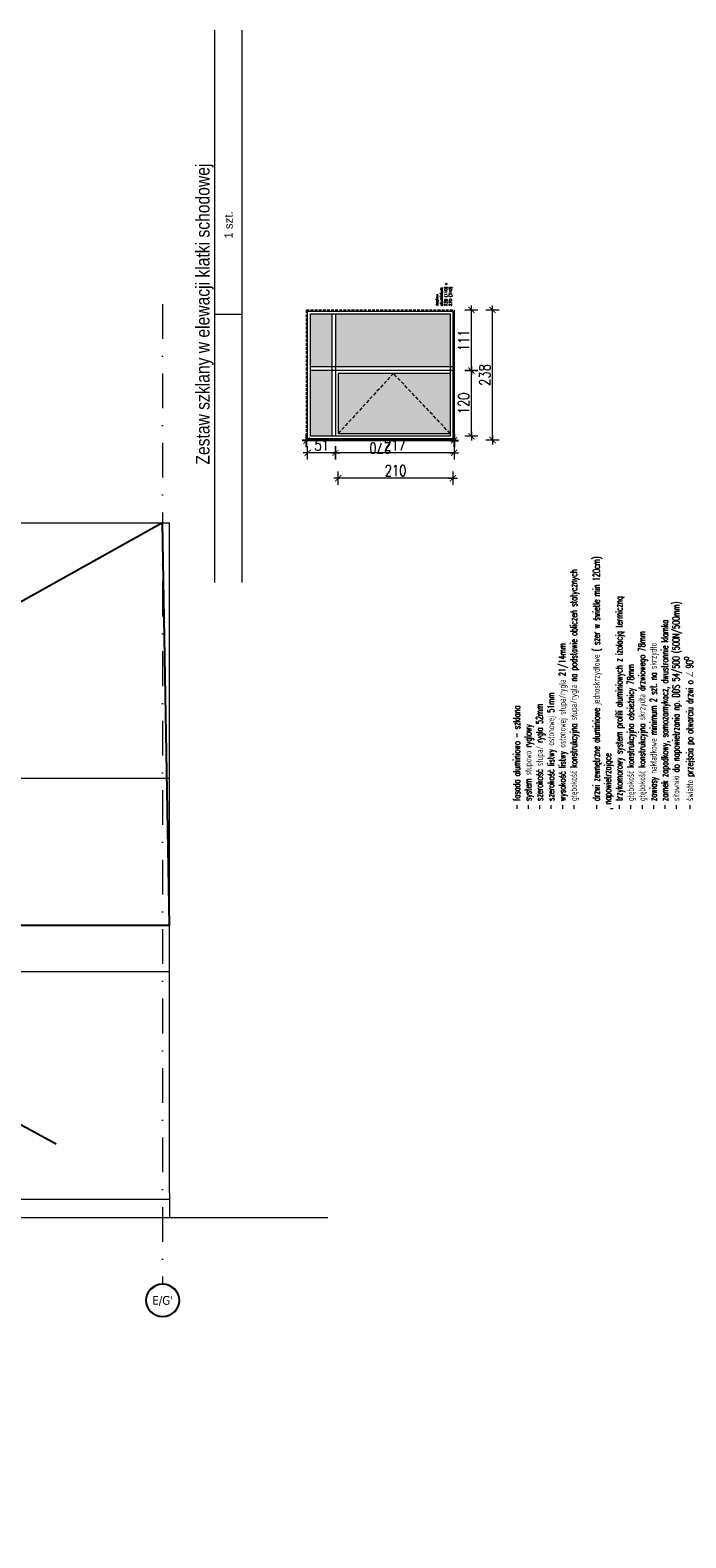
# Model space of a CAD drawing. Header units: millimetres. Extents: x -82287 to 177822, y -399756 to 0.
# Tile 106 of 228: x 54424 to 55624, y -203134 to -200375. Entities that reach past the tile are written whole.
import ezdxf
from ezdxf.enums import TextEntityAlignment as Align

# ---------------------------------------------------------------- set-up
doc = ezdxf.new("R2010")
doc.units = ezdxf.units.MM
doc.header["$MEASUREMENT"] = 0
for name, pattern in [('SUŁOSZOWA - PB 21 03$0$CACHE', [9.525, 6.35, -3.175]), ('SUŁOSZOWA - PB 21 03$0$CARKOVANA', [7.5, 5, -2.5]), ('SUŁOSZOWA - PB 21 03$0$DASHDOT', [25.4, 12.7, -6.35, 0, -6.35])]:
    doc.linetypes.add(name, pattern=pattern)
doc.layers.get('DEFPOINTS').update_dxf_attribs({"lineweight": 50})
doc.layers.add('FL_XREF', color=252, linetype='Continuous')
for name, color, linetype, lineweight in [('SUŁOSZOWA - PB 21 03$0$!! 0_Opis_pom', 251, 'Continuous', 0), ('SUŁOSZOWA - PB 21 03$0$!! 1_OPIS POM NOWE', 251, 'Continuous', 0), ('SUŁOSZOWA - PB 21 03$0$!! 1_projektowana elewacja', 251, 'Continuous', 0), ('SUŁOSZOWA - PB 21 03$0$0-osie-liniA', 251, 'SUŁOSZOWA - PB 21 03$0$DASHDOT', 0), ('SUŁOSZOWA - PB 21 03$0$0-osie-tx', 251, 'Continuous', 0), ('SUŁOSZOWA - PB 21 03$0$A_wymiarowanie n', 251, 'Continuous', 0), ('SUŁOSZOWA - PB 21 03$0$Hatch', 251, 'Continuous', 0), ('SUŁOSZOWA - PB 21 03$0$Istn-okna', 251, 'Continuous', 0), ('SUŁOSZOWA - PB 21 03$0$Opis', 251, 'Continuous', 0), ('SUŁOSZOWA - PB 21 03$0$Widok-cienka', 251, 'Continuous', 0)]:
    doc.layers.add(name, color=color, linetype=linetype, lineweight=lineweight)
doc.styles.add('SUŁOSZOWA - PB 21 03$0$1-100', font='arial.ttf', dxfattribs={"height": 20})
doc.styles.add('SUŁOSZOWA - PB 21 03$0$ARIAL', font='tahoma.ttf')
doc.styles.add('SUŁOSZOWA - PB 21 03$0$ROMANS', font='romans', dxfattribs={"width": 0.7, "height": 12.5})
doc.styles.add('SUŁOSZOWA - PB 21 03$0$SIMPLEX', font='simplex.shx', dxfattribs={"width": 0.77})
doc.styles.add('SUŁOSZOWA - PB 21 03$0$Standard', font='arial.ttf', dxfattribs={"height": 25})
doc.styles.add('SUŁOSZOWA - PB 21 03$0$TAHOMA', font='tahoma.ttf')
doc.styles.add('SUŁOSZOWA - PB 21 03$0$TXT', font='simplex.shx')
doc.dimstyles.new('SUŁOSZOWA - PB 21 03$0$OL PB 200', dxfattribs={"dimscale": 4, "dimtxt": 5, "dimasz": 0.2, "dimexe": 10, "dimexo": 10, "dimgap": 1, "dimtad": 1, "dimdec": 1, "dimrnd": 0.5, "dimzin": 9, "dimdsep": 46, "dimtxsty": 'SUŁOSZOWA - PB 21 03$0$SIMPLEX', "dimblk": 'SUŁOSZOWA - PB 21 03$0$thick_MSz', "dimcen": 0.1, "dimdle": 8, "dimse1": 1, "dimse2": 1, "dimclrd": 256, "dimclre": 256, "dimclrt": 3, "dimadec": 1, "dimazin": 2, "dimtfac": 1, "dimtdec": 1, "dimtix": 1, "dimtofl": 0, "dimtmove": 2, "dimatfit": 3, "dimldrblk": 'SUŁOSZOWA - PB 21 03$0$thick_MSz', "dimfxl": 10, "dimfxlon": 1, "dimtolj": 1, "dimlwd": -1, "dimlwe": -1, "dimarcsym": 0})

# ---------------------------------------------------------------- blocks, each defined once
blk = doc.blocks.new('*U116')
h = blk.add_hatch(color=256)
edge = h.paths.add_edge_path()
edge.add_arc((0, 0), 30.6, 0, 360)
edge = h.paths.add_edge_path(flags=17)
edge.add_arc((0, 0), 29.4, 0, 360)
for radius in [30.6, 29.4]:
    blk.add_circle((0, 0), radius)
at = {"style": 'SUŁOSZOWA - PB 21 03$0$TAHOMA', "flags": 8}
blk.add_attdef('ANSICHTSNUMMER', text='', height=16, dxfattribs=at).set_placement((0, 0), align=Align.MIDDLE_CENTER)
blk = doc.blocks.new('SUŁOSZOWA - PB 21 03$0$BLOK OSIE D-E PD')
at = {"layer": 'SUŁOSZOWA - PB 21 03$0$0-osie-liniA', "ltscale": 5}
blk.add_lwpolyline([(63392.6, -214526.3), (63392.6, -216318.8)], dxfattribs=at)
at = {"layer": 'SUŁOSZOWA - PB 21 03$0$0-osie-tx'}
ref = blk.add_blockref('*U116', (63392.6, -216349.4), dxfattribs=dict(at, rotation=180))
ref.add_attrib('ANSICHTSNUMMER', "E/G'", dxfattribs={"layer": '0', "height": 16, "style": 'SUŁOSZOWA - PB 21 03$0$TAHOMA', "flags": 8}).set_placement((63392.6, -216349.4), align=Align.MIDDLE_CENTER)
blk = doc.blocks.new('SUŁOSZOWA - PB 21 03$0$thick_MSz')
for p, q in [((-10, 0), (10, 0)), ((0, 15), (0, -15))]:
    blk.add_line(p, q)
at = {"const_width": 2, "elevation": 2}
blk.add_lwpolyline([(-7.1, -7.1), (7.1, 7.1)], dxfattribs=at)
blk = doc.blocks.new('*D1498')
at = {"layer": 'DEFPOINTS', "color": 0, "transparency": 16777216}
for p in [(54925.7, -201165.7), (55135.7, -201175.7), (54925.7, -201247.6)]:
    blk.add_point(p, dxfattribs=at)
at = {"layer": 'SUŁOSZOWA - PB 21 03$0$A_wymiarowanie n', "transparency": 16777216}
blk.add_line((55134.9, -201247.6), (54926.5, -201247.6), dxfattribs=at)
at = {"layer": 'SUŁOSZOWA - PB 21 03$0$A_wymiarowanie n', "transparency": 16777216, "xscale": 0.8, "yscale": 0.8, "zscale": 0.8, "rotation": 180}
blk.add_blockref('SUŁOSZOWA - PB 21 03$0$thick_MSz', (54925.7, -201247.6), dxfattribs=at)
at = {"layer": 'SUŁOSZOWA - PB 21 03$0$A_wymiarowanie n', "transparency": 16777216, "xscale": 0.8, "yscale": 0.8, "zscale": 0.8}
blk.add_blockref('SUŁOSZOWA - PB 21 03$0$thick_MSz', (55135.7, -201247.6), dxfattribs=at)
at = {"layer": 'SUŁOSZOWA - PB 21 03$0$A_wymiarowanie n', "color": 3, "transparency": 16777216, "insert": (55030.7, -201233.6), "char_height": 20, "attachment_point": 5, "style": 'SUŁOSZOWA - PB 21 03$0$SIMPLEX'}
blk.add_mtext('\\A1;210', dxfattribs=at)
blk = doc.blocks.new('*D1499')
at = {"layer": 'DEFPOINTS', "color": 0, "transparency": 16777216}
for p in [(55137.7, -200939.7), (55208.1, -200939.7), (55137.7, -201177.7)]:
    blk.add_point(p, dxfattribs=at)
at = {"layer": 'SUŁOSZOWA - PB 21 03$0$A_wymiarowanie n', "transparency": 16777216}
blk.add_line((55208.1, -201176.9), (55208.1, -200940.5), dxfattribs=at)
at = {"layer": 'SUŁOSZOWA - PB 21 03$0$A_wymiarowanie n', "transparency": 16777216, "xscale": 0.8, "yscale": 0.8, "zscale": 0.8}
for p, rotation in [((55208.1, -200939.7), 90), ((55208.1, -201177.7), 270)]:
    blk.add_blockref('SUŁOSZOWA - PB 21 03$0$thick_MSz', p, dxfattribs=dict(at, rotation=rotation))
at = {"layer": 'SUŁOSZOWA - PB 21 03$0$A_wymiarowanie n', "color": 3, "transparency": 16777216, "insert": (55194.1, -201058.7), "char_height": 20, "attachment_point": 5, "rotation": 90, "style": 'SUŁOSZOWA - PB 21 03$0$SIMPLEX'}
blk.add_mtext('\\A1;238', dxfattribs=at)
blk = doc.blocks.new('*D1500')
at = {"layer": 'DEFPOINTS', "color": 0, "transparency": 16777216}
for p in [(55137.7, -201050.7), (55169.4, -201050.7), (55130.7, -201170.7)]:
    blk.add_point(p, dxfattribs=at)
at = {"layer": 'SUŁOSZOWA - PB 21 03$0$A_wymiarowanie n', "transparency": 16777216}
blk.add_line((55169.4, -201169.9), (55169.4, -201051.5), dxfattribs=at)
at = {"layer": 'SUŁOSZOWA - PB 21 03$0$A_wymiarowanie n', "transparency": 16777216, "xscale": 0.8, "yscale": 0.8, "zscale": 0.8}
for p, rotation in [((55169.4, -201050.7), 90), ((55169.4, -201170.7), 270)]:
    blk.add_blockref('SUŁOSZOWA - PB 21 03$0$thick_MSz', p, dxfattribs=dict(at, rotation=rotation))
at = {"layer": 'SUŁOSZOWA - PB 21 03$0$A_wymiarowanie n', "color": 3, "transparency": 16777216, "insert": (55155.4, -201110.7), "char_height": 20, "attachment_point": 5, "rotation": 90, "style": 'SUŁOSZOWA - PB 21 03$0$SIMPLEX'}
blk.add_mtext('\\A1;120', dxfattribs=at)
blk = doc.blocks.new('*D1501')
at = {"layer": 'DEFPOINTS', "color": 0, "transparency": 16777216}
for p in [(55137.7, -200939.7), (55169.4, -200939.7), (55137.7, -201050.7)]:
    blk.add_point(p, dxfattribs=at)
at = {"layer": 'SUŁOSZOWA - PB 21 03$0$A_wymiarowanie n', "transparency": 16777216}
blk.add_line((55169.4, -201049.9), (55169.4, -200940.5), dxfattribs=at)
at = {"layer": 'SUŁOSZOWA - PB 21 03$0$A_wymiarowanie n', "transparency": 16777216, "xscale": 0.8, "yscale": 0.8, "zscale": 0.8}
for p, rotation in [((55169.4, -200939.7), 90), ((55169.4, -201050.7), 270)]:
    blk.add_blockref('SUŁOSZOWA - PB 21 03$0$thick_MSz', p, dxfattribs=dict(at, rotation=rotation))
at = {"layer": 'SUŁOSZOWA - PB 21 03$0$A_wymiarowanie n', "color": 3, "transparency": 16777216, "insert": (55155.4, -200995.2), "char_height": 20, "attachment_point": 5, "rotation": 90, "style": 'SUŁOSZOWA - PB 21 03$0$SIMPLEX'}
blk.add_mtext('\\A1;111', dxfattribs=at)
blk = doc.blocks.new('*D1502')
at = {"layer": 'DEFPOINTS', "color": 0, "transparency": 16777216}
for p in [(54920.7, -201170.7), (55137.7, -201177.7), (54920.7, -201201.1)]:
    blk.add_point(p, dxfattribs=at)
at = {"layer": 'SUŁOSZOWA - PB 21 03$0$A_wymiarowanie n', "transparency": 16777216}
blk.add_line((55136.9, -201201.1), (54921.5, -201201.1), dxfattribs=at)
at = {"layer": 'SUŁOSZOWA - PB 21 03$0$A_wymiarowanie n', "transparency": 16777216, "xscale": 0.8, "yscale": 0.8, "zscale": 0.8, "rotation": 180}
blk.add_blockref('SUŁOSZOWA - PB 21 03$0$thick_MSz', (54920.7, -201201.1), dxfattribs=at)
at = {"layer": 'SUŁOSZOWA - PB 21 03$0$A_wymiarowanie n', "transparency": 16777216, "xscale": 0.8, "yscale": 0.8, "zscale": 0.8}
blk.add_blockref('SUŁOSZOWA - PB 21 03$0$thick_MSz', (55137.7, -201201.1), dxfattribs=at)
at = {"layer": 'SUŁOSZOWA - PB 21 03$0$A_wymiarowanie n', "color": 3, "transparency": 16777216, "insert": (55029.2, -201187.1), "char_height": 20, "attachment_point": 5, "style": 'SUŁOSZOWA - PB 21 03$0$SIMPLEX'}
blk.add_mtext('\\A1;217', dxfattribs=at)
blk = doc.blocks.new('*D1503')
at = {"layer": 'DEFPOINTS', "color": 0, "transparency": 16777216}
for p in [(54869.7, -201170.7), (54920.7, -201170.7), (54869.7, -201201.1)]:
    blk.add_point(p, dxfattribs=at)
at = {"layer": 'SUŁOSZOWA - PB 21 03$0$A_wymiarowanie n', "transparency": 16777216}
blk.add_line((54919.9, -201201.1), (54870.5, -201201.1), dxfattribs=at)
at = {"layer": 'SUŁOSZOWA - PB 21 03$0$A_wymiarowanie n', "transparency": 16777216, "xscale": 0.8, "yscale": 0.8, "zscale": 0.8, "rotation": 180}
blk.add_blockref('SUŁOSZOWA - PB 21 03$0$thick_MSz', (54869.7, -201201.1), dxfattribs=at)
at = {"layer": 'SUŁOSZOWA - PB 21 03$0$A_wymiarowanie n', "transparency": 16777216, "xscale": 0.8, "yscale": 0.8, "zscale": 0.8}
blk.add_blockref('SUŁOSZOWA - PB 21 03$0$thick_MSz', (54920.7, -201201.1), dxfattribs=at)
at = {"layer": 'SUŁOSZOWA - PB 21 03$0$A_wymiarowanie n', "color": 3, "transparency": 16777216, "insert": (54895.2, -201187.1), "char_height": 20, "attachment_point": 5, "style": 'SUŁOSZOWA - PB 21 03$0$SIMPLEX'}
blk.add_mtext('\\A1;51', dxfattribs=at)
blk = doc.blocks.new('SUŁOSZOWA - PB 21 03$0$ZESTAW - WEJSCIE D')
at = {"layer": 'SUŁOSZOWA - PB 21 03$0$Hatch', "true_color": 0x575757}
h = blk.add_hatch(dxfattribs=at)
h.set_pattern_fill('DOTS', color=251, angle=360)
h.set_pattern_definition([(360, (-84672.9002, 253406.4277), (0.79375, 1.5875), [0, -1.5875])])
h.paths.add_polyline_path([(-2678.2, 25889), (-2775.2, 25889), (-2775.2, 25679), (-2678.2, 25679)])
h.paths.add_polyline_path([(-2678.2, 25935), (-2775.2, 25935), (-2775.2, 25896), (-2678.2, 25896)])
h.paths.add_polyline_path([(-2782.2, 25935), (-2902.2, 25935), (-2902.2, 25896), (-2782.2, 25896)])
h.paths.add_polyline_path([(-2787.2, 25884), (-2897.2, 25884), (-2787.2, 25783)], flags=17)
h.paths.add_polyline_path([(-2897.2, 25884), (-2897.2, 25679), (-2787.2, 25783)])
h.paths.add_polyline_path([(-2787.2, 25783), (-2897.2, 25679), (-2787.2, 25679)], flags=17)
at = {"layer": 'SUŁOSZOWA - PB 21 03$0$Hatch', "color": 251, "linetype": 'SUŁOSZOWA - PB 21 03$0$CACHE', "true_color": 0x575757}
blk.add_lwpolyline([(-2897.2, 25679), (-2787.2, 25783), (-2897.2, 25884)], dxfattribs=at)
at = {"layer": 'SUŁOSZOWA - PB 21 03$0$Istn-okna', "linetype": 'SUŁOSZOWA - PB 21 03$0$CARKOVANA', "lineweight": 5}
blk.add_lwpolyline([(-2671.2, 25672), (-2909.2, 25672), (-2909.2, 25942), (-2671.2, 25942)], close=True, dxfattribs=at)
at = {"layer": 'SUŁOSZOWA - PB 21 03$0$Istn-okna'}
for points in [[(-2673.2, 25674), (-2907.2, 25674), (-2907.2, 25940), (-2673.2, 25940)], [(-2678.2, 25679), (-2902.2, 25679), (-2902.2, 25935), (-2678.2, 25935)]]:
    blk.add_lwpolyline(points, close=True, dxfattribs=at)
for points in [[(-2782.2, 25672), (-2782.2, 25935)], [(-2775.2, 25672), (-2775.2, 25935)], [(-2678.2, 25896), (-2902.2, 25896)], [(-2678.2, 25889), (-2902.2, 25889)], [(-2787.2, 25679), (-2787.2, 25884), (-2897.2, 25884), (-2897.2, 25679)], [(-2671.2, 25672), (-2909.2, 25672)]]:
    blk.add_lwpolyline(points, dxfattribs=at)
blk = doc.blocks.new('*D1509')
at = {"transparency": 16777216}
blk.add_line((55136.9, -201178.6), (54868.5, -201178.6), dxfattribs=at)
at = {"layer": 'DEFPOINTS', "color": 0, "transparency": 16777216}
for p in [(54867.7, -201177.7), (54867.7, -201178.6), (55137.7, -201177.7)]:
    blk.add_point(p, dxfattribs=at)
at = {"transparency": 16777216, "xscale": 0.8, "yscale": 0.8, "zscale": 0.8, "rotation": 180}
blk.add_blockref('SUŁOSZOWA - PB 21 03$0$thick_MSz', (54867.7, -201178.6), dxfattribs=at)
at = {"transparency": 16777216, "xscale": 0.8, "yscale": 0.8, "zscale": 0.8}
blk.add_blockref('SUŁOSZOWA - PB 21 03$0$thick_MSz', (55137.7, -201178.6), dxfattribs=at)
at = {"color": 3, "transparency": 16777216, "insert": (55002.7, -201192.6), "char_height": 20, "attachment_point": 5, "rotation": 180, "style": 'SUŁOSZOWA - PB 21 03$0$SIMPLEX'}
blk.add_mtext('\\A1;270', dxfattribs=at)
blk = doc.blocks.new('SUŁOSZOWA - PB 21 03')
blk.add_lwpolyline([(48680.55868, -203186.49365), (54330.72045, -200943.81398), (54330.72045, -203186.49365), (48680.55868, -200943.81398), (48680.55868, -202065.15381), (54616.71142, -202065.15381), (54604.21504, -201328.98368), (52054.21504, -202752.02325), (52111.21504, -201215.49928), (54409.58552, -202465.49928)])
at = {"layer": 'SUŁOSZOWA - PB 21 03$0$!! 1_projektowana elewacja'}
for points in [[(52090.71142, -201328.98368), (54616.71142, -201328.98368)], [(54616.71142, -202555.49928), (54616.71142, -201328.98368)], [(52010.71142, -201796.49928), (54616.71142, -201796.49928)], [(52010.71142, -202150.49928), (54616.71142, -202150.49928)], [(52010.71142, -202566.74539), (54616.71142, -202566.74539)], [(54616.71142, -202555.49928), (54616.71142, -202600.49928)], [(54129.00795, -202600.49928), (54906.55019, -202600.49928)]]:
    blk.add_lwpolyline(points, dxfattribs=at)
at = {"layer": 'SUŁOSZOWA - PB 21 03$0$Widok-cienka'}
for points in [[(54700.03528, -201438.47476), (54700.03528, -200427.76718)], [(54750.03528, -201438.47476), (54750.03528, -200427.76718)], [(54700.03528, -200947.33044), (54750.03528, -200947.33044)]]:
    blk.add_lwpolyline(points, dxfattribs=at)
blk.add_blockref('SUŁOSZOWA - PB 21 03$0$BLOK OSIE D-E PD', (-8788.3523, 13597.42301))
at = {"rotation": 90}
blk.add_blockref('SUŁOSZOWA - PB 21 03$0$ZESTAW - WEJSCIE D', (80809.6837, -198268.5883), dxfattribs=at)
at = {"ltscale": 0.7, "rotation": 90}
for s, insert, char_height, width, attachment_point, style in [('\\A1;1 szt. ', (54725.03528, -200784.26892), 15, 241.6241531, 5, 'SUŁOSZOWA - PB 21 03$0$Standard'), ('\\A1;\\pxql;- fasada aluminiowo - szklana \\P- system słupowo ryglowy \\P- szerokość słupa/ rygla 52mm\\P- szerokość listwy osłonowej 51mm\\P- wysokość listwy osłonowej słupa/rygla 21/14mm\\P- głębokość konstrukcyjna słupa/rygla na podstawie obliczeń statycznych\\P\\P- drzwi zewnętrzne aluminiowe jednoskrzydłowe ( szer w świetle min 120cm)\\P, napowietrzające\\P- trzykomorowy system profili aluminiowych z izolacją termiczną \\P- głębokość konstrukcyjna ościeżnicy 78mm\\P- głębokość konstrukcyjna skrzydła drzwiowego 78mm{\\C1;\\P}- zawiasy nakładkowe minimum 2 szt. na skrzydło\\P- zamek zapadkowy, samozamykacz, dwustronnie klamka\\P- siłowniki do napowietrzania np. DDS 54/500 (500N/500mm)\\P- światło przejścia po otwarciu drzwi o ∠ 90{\\H0.7x;\\S0^ ;}  \\P900 mm skrzydło czynne (1810 mm całość) x 2451mm\\P\\P- drzwi zewnętrzne aluminiowe jednoskrzydłowe, napowietrzające  \\P- światło przejścia po otwarciu drzwi o ∠ 90{\\H0.7x;\\S0^ ;} 1273 mm x 2451mm\\P- powierzchnia napowietrzania dla wszystkich drzwi 10,68m{\\H0.7x;\\S2^ ;}\\P\\P- szkło zespolone, dwukomorowe  np. 10 mm    spełniające wymagania PN-EN 1279-1:2006 i PN-EN 1279-5:2011 o  Ug= 0,6 W/m²k\\P\\P- współczynnik przenikania ciepła dla całej konstrukcji Ucw <  0,9 W/m²k\\P- kolor ślusarki RAL 7016 Mat,\\P- obwodowo uszczelnienie z konstrukcją budynku za pomocą systemowego fartucha epdm GF300', (55246.07653, -201854.00552), 12.5, 874.1947394, 1, 'SUŁOSZOWA - PB 21 03$0$ROMANS')]:
    blk.add_mtext(s, dxfattribs=dict(at, insert=insert, char_height=char_height, width=width, attachment_point=attachment_point, style=style))
at = {"insert": (55103.59657, -200932.41319), "char_height": 5, "attachment_point": 1, "rotation": 90, "style": 'SUŁOSZOWA - PB 21 03$0$TXT'}
blk.add_mtext_dynamic_manual_height_columns('zestaw aluminium 238 (110) x 270 (210)', width=52.6299153, gutter_width=75, heights=[0], dxfattribs=at)
at = {"layer": 'SUŁOSZOWA - PB 21 03$0$!! 0_Opis_pom', "ltscale": 0.7, "style": 'SUŁOSZOWA - PB 21 03$0$ARIAL'}
for tag, p in [('B0,19', (52679.2094, -194257.55204)), ('B2,14', (73874.0461, -194402.0887)), ('B1,21', (60405.50261, -194427.18207)), ('B2,11', (73069.01144, -194438.89383)), ('B2,12', (73342.49259, -194413.89249)), ('B0,15', (51514.15008, -194461.8073)), ('A1,1', (58808.06672, -194460.94161)), ('A1,16', (59129.54925, -194448.08429)), ('B1/17', (59524.53699, -194450.37428)), ('B1,19', (59914.81903, -194448.15658)), ('1,22', (60947.33929, -194456.1144)), ('1,23', (61575.22173, -194450.37428)), ('B2,16', (75195.07765, -194441.83446)), ('B2,19.1', (76701.67035, -194466.03695)), ('B3,7', (87459.81312, -194465.07097)), ('B3,3', (88235.73906, -194465.79732)), ('B0,18', (52071.43815, -194478.40179)), ('B1,18', (59715.51745, -194473.87108)), ('B1,20', (60198.53687, -194490.17374)), ('B2,10', (72728.63362, -194489.37283)), ('B2,15', (74566.38885, -194487.81114)), ('B2,17', (75506.7465, -194471.3759)), ('B3,6', (86826.65132, -194483.15512)), ('B3,8', (90006.66539, -194478.47972)), ('A0,6', (49094.40602, -194505.72387)), ('A0,4', (49692.81919, -194517.93289)), ('B0,22', (54187.56644, -194519.04308)), ('A1,6', (58565.96262, -194514.50753)), ('B1,1', (61908.24378, -194515.48656)), ('A2,5', (72452.45009, -194505.90583)), ('B2,13', (73649.91716, -194500.01242)), ('A0,5', (49399.71914, -194533.19455)), ('A0,3', (49906.53818, -194524.03766)), ('B0,20', (53125.45224, -194527.8835)), ('B0,21', (53847.26622, -194535.08002)), ('B1,3', (62229.35503, -194604.49851)), ('B2,18', (75922.43604, -194612.23635)), ('B2,19', (77152.69039, -194617.53776)), ('A3,4', (85509.27934, -194642.47136)), ('B0,24B', (54824.42896, -194684.26784)), ('B0,13', (50367.63944, -194706.5583)), ('B0,16', (51457.40872, -194704.43091)), ('B0,17', (51897.58569, -194706.77195)), ('B1,4', (63476.45184, -194691.11207)), ('A2,4', (71695.75649, -194707.44268)), ('B0,23', (54542.05776, -194742.93939)), ('A1,5', (58149.22649, -194724.80163)), ('A2.1', (72371.45884, -194731.56251)), ('A1,2', (58744.42262, -194746.622)), ('B1,2D', (60756.29674, -194750.92727)), ('B0,14', (50962.60809, -194789.06568)), ('A1,15', (59129.54925, -194780.73348)), ('B1,4', (63483.03852, -194791.04365)), ('A3.1', (86079.08704, -194786.62422)), ('A0,2', (49295.91259, -194810.95246)), ('B0,7', (52851.95551, -194845.56115)), ('B1,2B', (62374.83512, -194841.86715)), ('B2.7', (74548.27897, -194836.12781)), ('B3,2', (89035.72921, -194837.99287)), ('B1,2A', (61803.35407, -194869.27513)), ('B0,8', (51561.38742, -194890.27848)), ('A1,3', (58810.05243, -195008.83917)), ('A3.2', (86016.50296, -195004.88875)), ('A0,10', (49695.87246, -195042.9259)), ('A0,1', (49914.27925, -195025.82804)), ('B0,17', (51225.06492, -195049.74007)), ('B0,6', (52110.41055, -195069.39267)), ('B1,8', (61403.63433, -195071.25189)), ('A2.2', (72371.45884, -195070.78713)), ('B2.2', (74976.1855, -195068.47988)), ('A0,7', (49042.50308, -195082.6056)), ('B3,11', (88623.94853, -195099.23575)), ('B3,4', (87612.56208, -195132.78192)), ('B3,5', (86839.47632, -195174.05241)), ('B0,12', (50313.60595, -195207.52936)), ('B0,11', (50726.178, -195219.06638)), ('B1,6', (63686.26823, -195231.3997)), ('B3,10', (89778.42161, -195220.68871)), ('B0,10', (51476.34179, -195259.44699)), ('B0,24A', (54359.17011, -195245.97867)), ('A1,4', (58093.66276, -195250.96213)), ('B3,9', (90479.74099, -195260.18621)), ('A0,8', (49042.50308, -195293.21363)), ('A0,11', (49643.96951, -195271.84772)), ('B0,9', (51798.4912, -195291.17482)), ('B1,14', (59332.54805, -195280.73534)), ('B2,21', (75970.16114, -195290.81005)), ('B0,3', (52068.59538, -195319.60465)), ('B1,13', (60186.62513, -195314.46953)), ('B1,10', (60892.94126, -195319.45825)), ('B1,5', (63419.22943, -195317.21026)), ('A2.3', (71832.37045, -195318.78232)), ('B2,9', (73175.51251, -195317.21162)), ('B2,4', (74493.5947, -195318.7733)), ('B2,3', (74674.2815, -195319.28036)), ('A3,3', (85569.83931, -195318.78232)), ('B1,9', (61058.12383, -195344.48743)), ('B2,8', (73894.209, -195338.18956)), ('B2.1', (75304.74121, -195348.36327)), ('B2,20', (77211.021, -195343.82367)), ('B3,1', (88723.65615, -195329.98594)), ('B0,2', (52227.2348, -195357.98297)), ('B1,2C', (61827.40698, -195369.02625)), ('B1,7', (62134.52151, -195372.05069)), ('B0,1', (53061.17304, -195403.85659)), ('A0,9', (49001.50444, -195413.15723)), ('A0,12', (49689.76592, -195485.50737)), ('B0,4', (52224.78303, -195500.96352)), ('B1,11', (61050.00078, -195512.89565)), ('B2,5', (74686.48999, -195507.24036)), ('B1,12', (60864.00751, -195544.00738)), ('B0,5', (52066.14362, -195556.83806)), ('B2,6', (74499.29165, -195549.55175)), ('C2,2', (74812.78942, -195865.8959)), ('C1,3', (61091.58871, -195973.27844)), ('C0,2A', (52278.30875, -196050.48297)), ('C0,1', (52808.36775, -196132.34208)), ('C1,2', (61690.27405, -196439.72387)), ('C1,1', (62060.59754, -196465.28533)), ('C3,1', (88979.71614, -196545.67785)), ('C0,2B', (53028.88223, -196668.8019)), ('C1,4', (61008.68123, -196686.32122)), ('C2,1', (75334.65984, -196786.2197)), ('C2,3', (74834.65119, -196933.26657)), ('C1,5', (61062.7252, -196991.42453)), ('C1,10', (62127.38542, -196998.81344)), ('C1,9', (62147.33751, -197289.53424)), ('C1,6', (61131.41824, -197329.69535)), ('C0,3', (52181.98562, -197341.92176)), ('D1,1', (73931.12245, -197584.03121)), ('C0,4', (52345.96562, -197596.60561)), ('D0,18', (60296.49264, -197617.95269)), ('C2,4', (75243.70451, -197663.89)), ('D0,7', (59141.53804, -197722.84718)), ('D0,3', (59562.25866, -197751.14316)), ('D0,17', (60701.16801, -197741.44864)), ('C1,7', (61222.2575, -197737.18052)), ('D1,6', (72757.78643, -197751.22612)), ('D1,4', (73157.19908, -197744.29721)), ('D0,6', (58741.71849, -197802.61699)), ('D0,10', (58357.73602, -197820.93991)), ('D,09', (59195.67196, -197881.51243)), ('C0,5', (52269.72696, -197902.4362)), ('C0,6', (52872.93793, -197917.07354)), ('D0,2', (59943.06082, -197917.06725)), ('D0,16', (60721.3534, -197935.2949)), ('D1,3', (73475.28953, -197924.29875)), ('D0,8', (59058.9008, -197963.64925)), ('D0,5', (59448.52586, -197969.8061)), ('D1,5', (73291.61607, -197999.29956)), ('C2,5', (74555.08284, -197988.7886)), ('D0,4', (59655.02693, -198042.2589)), ('D0,15', (60692.12223, -198127.4643)), ('D0,1', (59931.33074, -198173.12806)), ('D1,2', (73578.07819, -198172.30068)), ('D0,11', (58161.27105, -198211.45823)), ('D0,12', (58250.99458, -198537.17631)), ('D0,13', (58250.99458, -198764.99605)), ('D0,14', (59130.08589, -198795.3373)), ('D1,7', (71854.87376, -198786.88467)), ('D1,8', (71715.35366, -199212.44512))]:
    blk.add_attdef(tag, text='', height=11.968, dxfattribs=at).set_placement(p, align=Align.MIDDLE_CENTER)
at = {"layer": 'SUŁOSZOWA - PB 21 03$0$!! 1_OPIS POM NOWE', "style": 'SUŁOSZOWA - PB 21 03$0$ARIAL'}
for tag, p in [('C1.7A', (61271.6179, -197538.30303)), ('C2.5B', (74970.66097, -197546.70728)), ('C2,5C', (74903.71123, -197659.13664)), ('C2.4', (75374.07862, -197726.11453)), ('D1,2B', (74322.25834, -197791.43247)), ('C1.7C', (61260.26049, -197811.38428)), ('C1.8B', (61588.27341, -197817.62151)), ('C1.8A', (61884.42005, -197818.94854)), ('C1.7B', (61322.12354, -197933.89849)), ('C2,5A', (74943.41937, -197993.49482)), ('E1.2', (62164.78326, -198139.98688)), ('E1.5E', (62692.10372, -198153.27854)), ('D1,2C', (73419.9359, -198156.57844)), ('E2.9', (75361.45041, -198161.88904)), ('E2.7', (76022.45692, -198162.26272)), ('E3.1', (88990.58975, -198158.87886)), ('E1.1', (61330.46191, -198191.9806)), ('E1.5D', (62993.60773, -198185.416)), ('D1,2A', (74280.17915, -198172.30068)), ('E1.5C', (63016.9343, -198246.3437)), ('E1.5B', (63264.15117, -198307.8661)), ('E3.2', (88781.41347, -198385.24275)), ('E1.6', (61022.6264, -198421.00827)), ('E2.2', (74782.75417, -198427.85813)), ('E2.8', (75757.29014, -198437.09188)), ('E1.5A', (63049.47589, -198456.39852)), ('E2.6', (76531.8031, -198444.40756)), ('E3.4', (89392.22607, -198450.03942)), ('E1.5F', (62736.15118, -198589.14592)), ('E1.5G', (62892.39981, -198586.12622)), ('E1,4', (61888.25021, -198652.6996)), ('E2.1', (75803.99631, -198697.05773)), ('E1.5L', (63297.7633, -198733.65678)), ('E1.3', (61058.5992, -198806.28147)), ('E1.5H', (62893.53005, -198830.01758)), ('E2,3', (74778.52304, -198843.9541)), ('E3.3', (89150.95684, -198867.32581)), ('E1.5K', (63266.15427, -198904.67789)), ('E1.5I', (62723.74907, -199005.87002)), ('E2.4', (75135.87669, -199083.20857)), ('E2.5', (76615.04061, -199164.91143)), ('E1.5J', (63204.25187, -199215.697))]:
    blk.add_attdef(tag, text='', height=11.968, dxfattribs=at).set_placement(p, align=Align.MIDDLE_CENTER)
at = {"layer": 'SUŁOSZOWA - PB 21 03$0$Opis', "insert": (54665.04523, -201384.42781), "char_height": 25, "attachment_point": 1, "rotation": 90, "style": 'SUŁOSZOWA - PB 21 03$0$1-100'}
blk.add_mtext_dynamic_manual_height_columns('\\pxqc;{\\fArial Narrow|b0|i0|c238|p34;Zestaw szklany w elewacji klatki schodowej}', width=874.1947394, gutter_width=0, heights=[0], dxfattribs=at)
dim = blk.add_linear_dim(base=(54867.66117, -201178.5883), p1=(55137.66117, -201177.74351), p2=(54867.66117, -201177.74351), angle=180, dimstyle='SUŁOSZOWA - PB 21 03$0$OL PB 200')
dim.commit()
dim.dimension.update_dxf_attribs({"geometry": '*D1509', "text_midpoint": (55002.66117, -201192.5883)})
at = {"layer": 'SUŁOSZOWA - PB 21 03$0$A_wymiarowanie n'}
for base, p1, p2, angle, picture, middle in [((55208.08637, -200939.74351), (55137.66117, -201177.74351), (55137.66117, -200939.74351), 90, '*D1499', (55194.08637, -201058.74351)), ((55169.38778, -200939.74351), (55137.66117, -201050.74351), (55137.66117, -200939.74351), 90, '*D1501', (55155.38778, -200995.24351)), ((55169.38778, -201050.74351), (55130.66117, -201170.74351), (55137.66117, -201050.74351), 90, '*D1500', (55155.38778, -201110.74351)), ((54925.66117, -201247.59305), (55135.66117, -201175.74351), (54925.66117, -201165.74351), 180, '*D1498', (55030.66117, -201233.59305)), ((54869.66117, -201201.06946), (54920.66117, -201170.74351), (54869.66117, -201170.74351), 180, '*D1503', (54895.16117, -201187.06946)), ((54920.66117, -201201.06946), (55137.66117, -201177.74351), (54920.66117, -201170.74351), 180, '*D1502', (55029.16117, -201187.06946))]:
    dim = blk.add_linear_dim(base=base, p1=p1, p2=p2, angle=angle, dimstyle='SUŁOSZOWA - PB 21 03$0$OL PB 200', dxfattribs=at)
    dim.commit()
    dim.dimension.update_dxf_attribs({"geometry": picture, "text_midpoint": middle})

msp = doc.modelspace()

# ---------------------------------------------------------------- block references
at = {"layer": 'FL_XREF'}
msp.add_blockref('SUŁOSZOWA - PB 21 03', (62.3, 52.9), dxfattribs=at)

doc.saveas('drawing.dxf')
